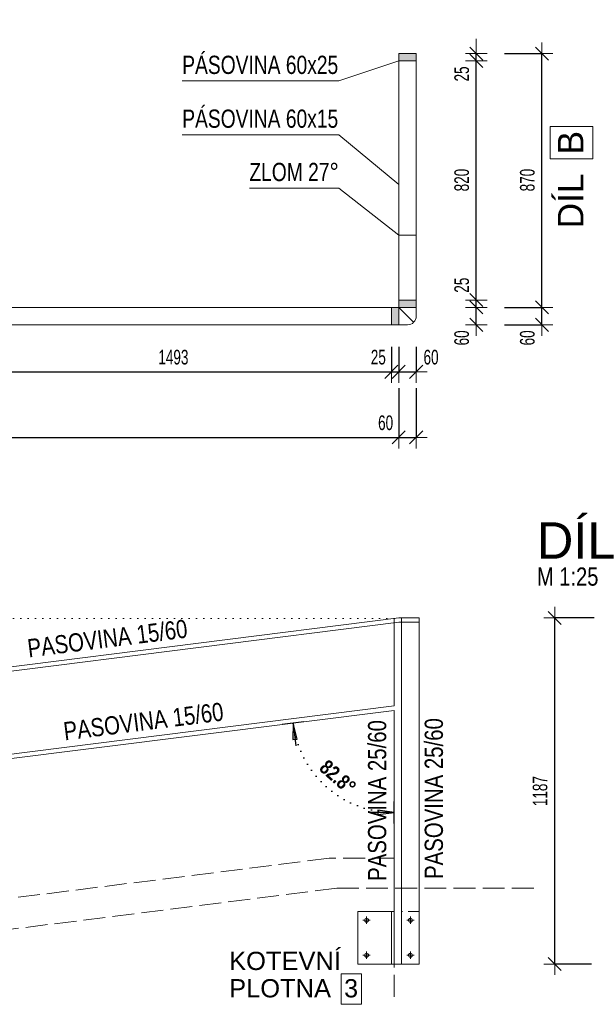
# Model space of a CAD drawing. Header units: millimetres. Extents: x -27650 to 29268, y -105989 to -79612.
# Tile 5 of 9: x 22226 to 24199, y -82988 to -79612. Entities that reach past the tile are written whole.
import ezdxf

# ---------------------------------------------------------------- set-up
doc = ezdxf.new("R2010")
doc.units = ezdxf.units.MM
doc.header["$PDMODE"] = 65
for name, pattern in [('Carkovana 2x_1', [100, 75, -25]), ('JIS_02_1.2', [57.5, 37.5, -20]), ('JIS_08_37', [25, 0, -25]), ('Teckovana 0.5x_2', [20, 0, -20])]:
    doc.linetypes.add(name, pattern=pattern)
doc.layers.add('XR$1$(Z3) - ZÁBRADLÍ VSTUPNÍ SCHODY_1', color=7, linetype='Continuous', lineweight=25)
doc.styles.add('ARIAL', font='ARIAL.TTF')
doc.styles.add('ARIALNARROW', font='ARIALN.TTF')
doc.dimstyles.new('DIMSTYLE_2', dxfattribs={"dimtxt": 50, "dimasz": 75, "dimexe": 0, "dimexo": 0, "dimgap": 25, "dimtad": 2, "dimdec": 0, "dimrnd": 1, "dimzin": 12, "dimdsep": 46, "dimtxsty": 'ARIALNARROW', "dimblk1": 'ALL_ML_STRICH', "dimblk2": 'ALL_ML_STRICH', "dimsah": 1, "dimcen": 0, "dimclrd": 6, "dimclre": 6, "dimclrt": 6, "dimadec": 0, "dimazin": 0, "dimtfac": 1, "dimtdec": 0, "dimtix": 1, "dimtmove": 2, "dimatfit": 3, "dimfxl": 0, "dimtzin": 0, "dimlwd": 0, "dimlwe": 13, "dimarcsym": 0})
doc.dimstyles.new('DIMSTYLE_3', dxfattribs={"dimtxt": 50, "dimasz": 75, "dimexe": 0, "dimexo": 0, "dimgap": 25, "dimtad": 2, "dimdec": 0, "dimrnd": 1, "dimzin": 12, "dimdsep": 46, "dimtxsty": 'ARIALNARROW', "dimblk1": 'ALL_ML_STRICH', "dimblk2": 'ALL_ML_STRICH', "dimsah": 1, "dimcen": 0, "dimclrd": 6, "dimclre": 6, "dimclrt": 6, "dimadec": 0, "dimazin": 0, "dimtfac": 1, "dimtdec": 0, "dimtix": 1, "dimtmove": 2, "dimatfit": 3, "dimfxl": 0, "dimtzin": 0, "dimlwd": 0, "dimlwe": 13, "dimarcsym": 0})
doc.dimstyles.new('DIMSTYLE_5', dxfattribs={"dimtxt": 50, "dimasz": 75, "dimexe": 0, "dimexo": 0, "dimgap": 25, "dimtad": 2, "dimdec": 0, "dimrnd": 1, "dimzin": 12, "dimdsep": 46, "dimtxsty": 'ARIALNARROW', "dimblk1": 'ALL_ML_STRICH', "dimblk2": 'ALL_ML_STRICH', "dimsah": 1, "dimcen": 0, "dimclrd": 6, "dimclre": 6, "dimclrt": 6, "dimadec": 0, "dimazin": 0, "dimtfac": 1, "dimtdec": 0, "dimtix": 1, "dimtmove": 2, "dimatfit": 3, "dimfxl": 0, "dimtvp": 1.2, "dimtzin": 0, "dimlwd": 0, "dimlwe": 13, "dimarcsym": 0})

# ---------------------------------------------------------------- blocks, each defined once
blk = doc.blocks.new('ALL_ML_STRICH')
at = {"color": 0, "linetype": 'ByBlock', "lineweight": -2}
for p, q in [((0, -0.5), (0, 0.5)), ((-1, 0), (0.5, 0)), ((-0.3, -0.3), (0.3, 0.3))]:
    blk.add_line(p, q, dxfattribs=at)
blk = doc.blocks.new('*D4')
at = {"layer": 'DEFPOINTS', "color": 6, "linetype": 'Continuous', "lineweight": 13}
for p in [(24641.4, -81662.9), (24059.6, -82849.6), (24606.4, -82849.6)]:
    blk.add_point(p, dxfattribs=at)
at = {"layer": 'XR$1$(Z3) - ZÁBRADLÍ VSTUPNÍ SCHODY_1', "color": 6, "linetype": 'Continuous', "lineweight": -2}
for p, q in [((24195.3, -81662.9), (24059.6, -81662.9)), ((24059.6, -82849.6), (24059.6, -81662.9)), ((24185.5, -82849.6), (24059.6, -82849.6))]:
    blk.add_line(p, q, dxfattribs=at)
at = {"layer": 'XR$1$(Z3) - ZÁBRADLÍ VSTUPNÍ SCHODY_1', "color": 6, "linetype": 'Continuous', "lineweight": 13, "xscale": 75, "yscale": 75, "zscale": 75}
for p, rotation in [((24059.6, -81662.9), 90), ((24059.6, -82849.6), 270)]:
    blk.add_blockref('ALL_ML_STRICH', p, dxfattribs=dict(at, rotation=rotation))
at = {"layer": 'XR$1$(Z3) - ZÁBRADLÍ VSTUPNÍ SCHODY_1', "color": 6, "linetype": 'Continuous', "lineweight": 13, "insert": (24009.6, -82256.8), "char_height": 50, "width": 162.286, "attachment_point": 5, "rotation": 90, "style": 'ARIALNARROW'}
blk.add_mtext('\\W0.81;\\A1;{1187}', dxfattribs=at)
blk = doc.blocks.new('KOMPLEXNÍ OBJEKT_2')
at = {"layer": 'XR$1$(Z3) - ZÁBRADLÍ VSTUPNÍ SCHODY_1', "linetype": 'Teckovana 0.5x_2', "lineweight": 13}
blk.add_hatch(color=171, dxfattribs=at).paths.add_polyline_path([(23524.9, -80598.2), (23499.9, -80598.2), (23499.9, -80658.2), (23524.9, -80658.2)])
at = {"layer": 'XR$1$(Z3) - ZÁBRADLÍ VSTUPNÍ SCHODY_1', "color": 5, "linetype": 'Continuous', "lineweight": 13}
for p, q in [((23499.9, -80598.2), (23499.9, -80658.2)), ((23524.9, -80598.2), (23499.9, -80598.2)), ((23524.9, -80658.2), (23524.9, -80598.2)), ((23499.9, -80658.2), (23524.9, -80658.2))]:
    blk.add_line(p, q, dxfattribs=at)
blk = doc.blocks.new('*D39')
at = {"layer": 'DEFPOINTS', "color": 6, "linetype": 'Continuous', "lineweight": 13}
for p in [(22006.5, -80658.2), (23499.9, -80658.2), (22006.5, -80819.2)]:
    blk.add_point(p, dxfattribs=at)
at = {"layer": 'XR$1$(Z3) - ZÁBRADLÍ VSTUPNÍ SCHODY_1', "color": 6, "linetype": 'Continuous', "lineweight": -2}
for p, q in [((22006.5, -80733.1), (22006.5, -80819.2)), ((23499.9, -80733.1), (23499.9, -80819.2)), ((22006.5, -80819.2), (23499.9, -80819.2))]:
    blk.add_line(p, q, dxfattribs=at)
at = {"layer": 'XR$1$(Z3) - ZÁBRADLÍ VSTUPNÍ SCHODY_1', "color": 6, "linetype": 'Continuous', "lineweight": 13, "xscale": 75, "yscale": 75, "zscale": 75, "rotation": 180}
blk.add_blockref('ALL_ML_STRICH', (22006.5, -80819.2), dxfattribs=at)
at = {"layer": 'XR$1$(Z3) - ZÁBRADLÍ VSTUPNÍ SCHODY_1', "color": 6, "linetype": 'Continuous', "lineweight": 13, "xscale": 75, "yscale": 75, "zscale": 75}
blk.add_blockref('ALL_ML_STRICH', (23499.9, -80819.2), dxfattribs=at)
at = {"layer": 'XR$1$(Z3) - ZÁBRADLÍ VSTUPNÍ SCHODY_1', "color": 6, "linetype": 'Continuous', "lineweight": 13, "insert": (22752.7, -80769.2), "char_height": 50, "width": 162.286, "attachment_point": 5, "style": 'ARIALNARROW'}
blk.add_mtext('\\W0.81;\\A1;{1493}', dxfattribs=at)
blk = doc.blocks.new('*D40')
at = {"layer": 'DEFPOINTS', "color": 6, "linetype": 'Continuous', "lineweight": 13}
for p in [(23499.9, -80658.2), (23524.9, -80658.2), (23499.9, -80819.2)]:
    blk.add_point(p, dxfattribs=at)
at = {"layer": 'XR$1$(Z3) - ZÁBRADLÍ VSTUPNÍ SCHODY_1', "color": 6, "linetype": 'Continuous', "lineweight": -2}
for p, q in [((23499.9, -80733.1), (23499.9, -80819.2)), ((23524.9, -80733.1), (23524.9, -80819.2)), ((23499.9, -80819.2), (23524.9, -80819.2))]:
    blk.add_line(p, q, dxfattribs=at)
at = {"layer": 'XR$1$(Z3) - ZÁBRADLÍ VSTUPNÍ SCHODY_1', "color": 6, "linetype": 'Continuous', "lineweight": 13, "xscale": 75, "yscale": 75, "zscale": 75}
blk.add_blockref('ALL_ML_STRICH', (23524.9, -80819.2), dxfattribs=at)
at = {"layer": 'XR$1$(Z3) - ZÁBRADLÍ VSTUPNÍ SCHODY_1', "color": 6, "linetype": 'Continuous', "lineweight": 13, "xscale": 75, "yscale": 75, "zscale": 75, "rotation": 180}
blk.add_blockref('ALL_ML_STRICH', (23499.9, -80819.2), dxfattribs=at)
at = {"layer": 'XR$1$(Z3) - ZÁBRADLÍ VSTUPNÍ SCHODY_1', "color": 6, "linetype": 'Continuous', "lineweight": 13, "insert": (23455.1, -80769.2), "char_height": 50, "width": 81.143, "attachment_point": 5, "style": 'ARIALNARROW'}
blk.add_mtext('\\W0.81;\\A1;{25}', dxfattribs=at)
blk = doc.blocks.new('*D41')
at = {"layer": 'DEFPOINTS', "color": 6, "linetype": 'Continuous', "lineweight": 13}
for p in [(23524.9, -80658.2), (23584.9, -80658.2), (23524.9, -80819.2)]:
    blk.add_point(p, dxfattribs=at)
at = {"layer": 'XR$1$(Z3) - ZÁBRADLÍ VSTUPNÍ SCHODY_1', "color": 6, "linetype": 'Continuous', "lineweight": -2}
for p, q in [((23524.9, -80733.1), (23524.9, -80819.2)), ((23584.9, -80733.1), (23584.9, -80819.2)), ((23524.9, -80819.2), (23584.9, -80819.2))]:
    blk.add_line(p, q, dxfattribs=at)
at = {"layer": 'XR$1$(Z3) - ZÁBRADLÍ VSTUPNÍ SCHODY_1', "color": 6, "linetype": 'Continuous', "lineweight": 13, "xscale": 75, "yscale": 75, "zscale": 75, "rotation": 180}
blk.add_blockref('ALL_ML_STRICH', (23524.9, -80819.2), dxfattribs=at)
at = {"layer": 'XR$1$(Z3) - ZÁBRADLÍ VSTUPNÍ SCHODY_1', "color": 6, "linetype": 'Continuous', "lineweight": 13, "xscale": 75, "yscale": 75, "zscale": 75}
blk.add_blockref('ALL_ML_STRICH', (23584.9, -80819.2), dxfattribs=at)
at = {"layer": 'XR$1$(Z3) - ZÁBRADLÍ VSTUPNÍ SCHODY_1', "color": 6, "linetype": 'Continuous', "lineweight": 13, "insert": (23635.8, -80769.2), "char_height": 50, "width": 81.143, "attachment_point": 5, "style": 'ARIALNARROW'}
blk.add_mtext('\\W0.81;\\A1;{60}', dxfattribs=at)
blk = doc.blocks.new('KOMPLEXNÍ OBJEKT_3')
at = {"layer": 'XR$1$(Z3) - ZÁBRADLÍ VSTUPNÍ SCHODY_1', "linetype": 'Teckovana 0.5x_2', "lineweight": 13}
blk.add_hatch(color=171, dxfattribs=at).paths.add_polyline_path([(23584.9, -80573.2), (23584.9, -80598.2), (23524.9, -80598.2), (23524.9, -80573.2)], flags=16)
at = {"layer": 'XR$1$(Z3) - ZÁBRADLÍ VSTUPNÍ SCHODY_1', "color": 5, "linetype": 'Continuous', "lineweight": 13}
for p, q in [((23524.9, -80598.2), (23524.9, -80573.2)), ((23524.9, -80573.2), (23584.9, -80573.2)), ((23584.9, -80573.2), (23584.9, -80598.2)), ((23584.9, -80598.2), (23524.9, -80598.2))]:
    blk.add_line(p, q, dxfattribs=at)
blk = doc.blocks.new('KOMPLEXNÍ OBJEKT_4')
at = {"layer": 'XR$1$(Z3) - ZÁBRADLÍ VSTUPNÍ SCHODY_1', "linetype": 'Teckovana 0.5x_2', "lineweight": 13}
blk.add_hatch(color=171, dxfattribs=at).paths.add_polyline_path([(23584.9, -79728.2), (23584.9, -79753.2), (23524.9, -79753.2), (23524.9, -79728.2)], flags=16)
at = {"layer": 'XR$1$(Z3) - ZÁBRADLÍ VSTUPNÍ SCHODY_1', "color": 5, "linetype": 'Continuous', "lineweight": 13}
for p, q in [((23524.9, -79753.2), (23524.9, -79728.2)), ((23524.9, -79728.2), (23584.9, -79728.2)), ((23584.9, -79728.2), (23584.9, -79753.2)), ((23584.9, -79753.2), (23524.9, -79753.2))]:
    blk.add_line(p, q, dxfattribs=at)
blk = doc.blocks.new('*D44')
at = {"layer": 'DEFPOINTS', "color": 6, "linetype": 'Continuous', "lineweight": 13}
for p in [(23584.9, -80598.2), (23584.9, -80658.2), (23791, -80658.2)]:
    blk.add_point(p, dxfattribs=at)
at = {"layer": 'XR$1$(Z3) - ZÁBRADLÍ VSTUPNÍ SCHODY_1', "color": 6, "linetype": 'Continuous', "lineweight": -2}
for p, q in [((23791, -80598.2), (23791, -80598.2)), ((23791, -80658.2), (23791, -80598.2)), ((23791, -80658.2), (23791, -80658.2))]:
    blk.add_line(p, q, dxfattribs=at)
at = {"layer": 'XR$1$(Z3) - ZÁBRADLÍ VSTUPNÍ SCHODY_1', "color": 6, "linetype": 'Continuous', "lineweight": 13, "xscale": 75, "yscale": 75, "zscale": 75}
for p, rotation in [((23791, -80598.2), 90), ((23791, -80658.2), 270)]:
    blk.add_blockref('ALL_ML_STRICH', p, dxfattribs=dict(at, rotation=rotation))
at = {"layer": 'XR$1$(Z3) - ZÁBRADLÍ VSTUPNÍ SCHODY_1', "color": 6, "linetype": 'Continuous', "lineweight": 13, "insert": (23741, -80703), "char_height": 50, "width": 81.143, "attachment_point": 5, "rotation": 90, "style": 'ARIALNARROW'}
blk.add_mtext('\\W0.81;\\A1;{60}', dxfattribs=at)
blk = doc.blocks.new('*D45')
at = {"layer": 'DEFPOINTS', "color": 6, "linetype": 'Continuous', "lineweight": 13}
for p in [(23584.9, -80573.2), (23584.9, -80598.2), (23791, -80598.2)]:
    blk.add_point(p, dxfattribs=at)
at = {"layer": 'XR$1$(Z3) - ZÁBRADLÍ VSTUPNÍ SCHODY_1', "color": 6, "linetype": 'Continuous', "lineweight": -2}
for p, q in [((23791, -80573.2), (23791, -80573.2)), ((23791, -80598.2), (23791, -80573.2)), ((23791, -80598.2), (23791, -80598.2))]:
    blk.add_line(p, q, dxfattribs=at)
at = {"layer": 'XR$1$(Z3) - ZÁBRADLÍ VSTUPNÍ SCHODY_1', "color": 6, "linetype": 'Continuous', "lineweight": 13, "xscale": 75, "yscale": 75, "zscale": 75}
for p, rotation in [((23791, -80598.2), 270), ((23791, -80573.2), 90)]:
    blk.add_blockref('ALL_ML_STRICH', p, dxfattribs=dict(at, rotation=rotation))
at = {"layer": 'XR$1$(Z3) - ZÁBRADLÍ VSTUPNÍ SCHODY_1', "color": 6, "linetype": 'Continuous', "lineweight": 13, "insert": (23741, -80522.3), "char_height": 50, "width": 81.143, "attachment_point": 5, "rotation": 90, "style": 'ARIALNARROW'}
blk.add_mtext('\\W0.81;\\A1;{25}', dxfattribs=at)
blk = doc.blocks.new('*D46')
at = {"layer": 'DEFPOINTS', "color": 6, "linetype": 'Continuous', "lineweight": 13}
for p in [(23584.9, -79753.2), (23584.9, -80573.2), (23791, -80573.2)]:
    blk.add_point(p, dxfattribs=at)
at = {"layer": 'XR$1$(Z3) - ZÁBRADLÍ VSTUPNÍ SCHODY_1', "color": 6, "linetype": 'Continuous', "lineweight": -2}
for p, q in [((23791, -79753.2), (23791, -79753.2)), ((23791, -80573.2), (23791, -79753.2)), ((23791, -80573.2), (23791, -80573.2))]:
    blk.add_line(p, q, dxfattribs=at)
at = {"layer": 'XR$1$(Z3) - ZÁBRADLÍ VSTUPNÍ SCHODY_1', "color": 6, "linetype": 'Continuous', "lineweight": 13, "xscale": 75, "yscale": 75, "zscale": 75}
for p, rotation in [((23791, -79753.2), 90), ((23791, -80573.2), 270)]:
    blk.add_blockref('ALL_ML_STRICH', p, dxfattribs=dict(at, rotation=rotation))
at = {"layer": 'XR$1$(Z3) - ZÁBRADLÍ VSTUPNÍ SCHODY_1', "color": 6, "linetype": 'Continuous', "lineweight": 13, "insert": (23741, -80161.9), "char_height": 50, "width": 121.714, "attachment_point": 5, "rotation": 90, "style": 'ARIALNARROW'}
blk.add_mtext('\\W0.81;\\A1;{820}', dxfattribs=at)
blk = doc.blocks.new('*D47')
at = {"layer": 'DEFPOINTS', "color": 6, "linetype": 'Continuous', "lineweight": 13}
for p in [(23584.9, -79728.2), (23584.9, -79753.2), (23791, -79753.2)]:
    blk.add_point(p, dxfattribs=at)
at = {"layer": 'XR$1$(Z3) - ZÁBRADLÍ VSTUPNÍ SCHODY_1', "color": 6, "linetype": 'Continuous', "lineweight": -2}
for p, q in [((23791, -79728.2), (23791, -79728.2)), ((23791, -79753.2), (23791, -79728.2)), ((23791, -79753.2), (23791, -79753.2))]:
    blk.add_line(p, q, dxfattribs=at)
at = {"layer": 'XR$1$(Z3) - ZÁBRADLÍ VSTUPNÍ SCHODY_1', "color": 6, "linetype": 'Continuous', "lineweight": 13, "xscale": 75, "yscale": 75, "zscale": 75}
for p, rotation in [((23791, -79753.2), 270), ((23791, -79728.2), 90)]:
    blk.add_blockref('ALL_ML_STRICH', p, dxfattribs=dict(at, rotation=rotation))
at = {"layer": 'XR$1$(Z3) - ZÁBRADLÍ VSTUPNÍ SCHODY_1', "color": 6, "linetype": 'Continuous', "lineweight": 13, "insert": (23741, -79798), "char_height": 50, "width": 81.143, "attachment_point": 5, "rotation": 90, "style": 'ARIALNARROW'}
blk.add_mtext('\\W0.81;\\A1;{25}', dxfattribs=at)
blk = doc.blocks.new('*D48')
at = {"layer": 'DEFPOINTS', "color": 6, "linetype": 'Continuous', "lineweight": 13}
for p in [(23584.9, -80598.2), (23524.9, -80658.2), (24016, -80658.2)]:
    blk.add_point(p, dxfattribs=at)
at = {"layer": 'XR$1$(Z3) - ZÁBRADLÍ VSTUPNÍ SCHODY_1', "color": 6, "linetype": 'Continuous', "lineweight": -2}
for p, q in [((23888, -80598.2), (24016, -80598.2)), ((24016, -80658.2), (24016, -80598.2)), ((23888, -80658.2), (24016, -80658.2))]:
    blk.add_line(p, q, dxfattribs=at)
at = {"layer": 'XR$1$(Z3) - ZÁBRADLÍ VSTUPNÍ SCHODY_1', "color": 6, "linetype": 'Continuous', "lineweight": 13, "xscale": 75, "yscale": 75, "zscale": 75}
for p, rotation in [((24016, -80598.2), 90), ((24016, -80658.2), 270)]:
    blk.add_blockref('ALL_ML_STRICH', p, dxfattribs=dict(at, rotation=rotation))
at = {"layer": 'XR$1$(Z3) - ZÁBRADLÍ VSTUPNÍ SCHODY_1', "color": 6, "linetype": 'Continuous', "lineweight": 13, "insert": (23966, -80703), "char_height": 50, "width": 81.143, "attachment_point": 5, "rotation": 90, "style": 'ARIALNARROW'}
blk.add_mtext('\\W0.81;\\A1;{60}', dxfattribs=at)
blk = doc.blocks.new('*D49')
at = {"layer": 'DEFPOINTS', "color": 6, "linetype": 'Continuous', "lineweight": 13}
for p in [(23584.9, -79728.2), (23584.9, -80598.2), (24016, -80598.2)]:
    blk.add_point(p, dxfattribs=at)
at = {"layer": 'XR$1$(Z3) - ZÁBRADLÍ VSTUPNÍ SCHODY_1', "color": 6, "linetype": 'Continuous', "lineweight": -2}
for p, q in [((23888, -79728.2), (24016, -79728.2)), ((24016, -80598.2), (24016, -79728.2)), ((23888, -80598.2), (24016, -80598.2))]:
    blk.add_line(p, q, dxfattribs=at)
at = {"layer": 'XR$1$(Z3) - ZÁBRADLÍ VSTUPNÍ SCHODY_1', "color": 6, "linetype": 'Continuous', "lineweight": 13, "xscale": 75, "yscale": 75, "zscale": 75}
for p, rotation in [((24016, -79728.2), 90), ((24016, -80598.2), 270)]:
    blk.add_blockref('ALL_ML_STRICH', p, dxfattribs=dict(at, rotation=rotation))
at = {"layer": 'XR$1$(Z3) - ZÁBRADLÍ VSTUPNÍ SCHODY_1', "color": 6, "linetype": 'Continuous', "lineweight": 13, "insert": (23966, -80161.9), "char_height": 50, "width": 121.714, "attachment_point": 5, "rotation": 90, "style": 'ARIALNARROW'}
blk.add_mtext('\\W0.81;\\A1;{870}', dxfattribs=at)
blk = doc.blocks.new('*D50')
at = {"layer": 'DEFPOINTS', "color": 6, "linetype": 'Continuous', "lineweight": 13}
for p in [(20463.1, -80658.2), (23524.9, -80658.2), (20463.1, -81044.2)]:
    blk.add_point(p, dxfattribs=at)
at = {"layer": 'XR$1$(Z3) - ZÁBRADLÍ VSTUPNÍ SCHODY_1', "color": 6, "linetype": 'Continuous', "lineweight": -2}
for p, q in [((20463.1, -80875.7), (20463.1, -81044.2)), ((23524.9, -80875.7), (23524.9, -81044.2)), ((20463.1, -81044.2), (23524.9, -81044.2))]:
    blk.add_line(p, q, dxfattribs=at)
at = {"layer": 'XR$1$(Z3) - ZÁBRADLÍ VSTUPNÍ SCHODY_1', "color": 6, "linetype": 'Continuous', "lineweight": 13, "xscale": 75, "yscale": 75, "zscale": 75, "rotation": 180}
blk.add_blockref('ALL_ML_STRICH', (20463.1, -81044.2), dxfattribs=at)
at = {"layer": 'XR$1$(Z3) - ZÁBRADLÍ VSTUPNÍ SCHODY_1', "color": 6, "linetype": 'Continuous', "lineweight": 13, "xscale": 75, "yscale": 75, "zscale": 75}
blk.add_blockref('ALL_ML_STRICH', (23524.9, -81044.2), dxfattribs=at)
at = {"layer": 'XR$1$(Z3) - ZÁBRADLÍ VSTUPNÍ SCHODY_1', "color": 6, "linetype": 'Continuous', "lineweight": 13, "insert": (21993.4, -80994.2), "char_height": 50, "width": 162.286, "attachment_point": 5, "style": 'ARIALNARROW'}
blk.add_mtext('\\W0.81;\\A1;{3062}', dxfattribs=at)
blk = doc.blocks.new('*D51')
at = {"layer": 'DEFPOINTS', "color": 6, "linetype": 'Continuous', "lineweight": 13}
for p in [(23584.9, -80598.2), (23524.9, -80658.2), (23524.9, -81044.2)]:
    blk.add_point(p, dxfattribs=at)
at = {"layer": 'XR$1$(Z3) - ZÁBRADLÍ VSTUPNÍ SCHODY_1', "color": 6, "linetype": 'Continuous', "lineweight": -2}
for p, q in [((23524.9, -80875.7), (23524.9, -81044.2)), ((23584.9, -80875.7), (23584.9, -81044.2)), ((23524.9, -81044.2), (23584.9, -81044.2))]:
    blk.add_line(p, q, dxfattribs=at)
at = {"layer": 'XR$1$(Z3) - ZÁBRADLÍ VSTUPNÍ SCHODY_1', "color": 6, "linetype": 'Continuous', "lineweight": 13, "xscale": 75, "yscale": 75, "zscale": 75, "rotation": 180}
blk.add_blockref('ALL_ML_STRICH', (23524.9, -81044.2), dxfattribs=at)
at = {"layer": 'XR$1$(Z3) - ZÁBRADLÍ VSTUPNÍ SCHODY_1', "color": 6, "linetype": 'Continuous', "lineweight": 13, "xscale": 75, "yscale": 75, "zscale": 75}
blk.add_blockref('ALL_ML_STRICH', (23584.9, -81044.2), dxfattribs=at)
at = {"layer": 'XR$1$(Z3) - ZÁBRADLÍ VSTUPNÍ SCHODY_1', "color": 6, "linetype": 'Continuous', "lineweight": 13, "insert": (23480.1, -80994.2), "char_height": 50, "width": 81.143, "attachment_point": 5, "style": 'ARIALNARROW'}
blk.add_mtext('\\W0.81;\\A1;{60}', dxfattribs=at)

msp = doc.modelspace()

# ---------------------------------------------------------------- linework, layer by layer
at = {"layer": 'XR$1$(Z3) - ZÁBRADLÍ VSTUPNÍ SCHODY_1', "color": 5, "linetype": 'Continuous', "lineweight": 13}
for p, q in [((23524.9, -80598.2), (23524.9, -79728.2)), ((23584.9, -80628.2), (23584.9, -79728.2)), ((23584.9, -80350.2), (23524.9, -80350.2)), ((23499.9, -80598.2), (20463.1, -80598.2)), ((23544.9, -80598.2), (23499.9, -80598.2)), ((23524.9, -80598.2), (23576.1, -80649.4)), ((20463.1, -80658.2), (23554.9, -80658.2)), ((23524.9, -81662.9), (20453.1, -82049.8)), ((23525.8, -81677.9), (22006.5, -81869.3)), ((23509.9, -81664.8), (23509.9, -81964.8)), ((23524.9, -81662.9), (23594.9, -81662.9)), ((23594.9, -81677.9), (23525.8, -81677.9)), ((23534.9, -81662.9), (23534.9, -82849.6)), ((23594.9, -81662.9), (23594.9, -82569.6)), ((23509.9, -81964.8), (22006.5, -82154.2)), ((23509.9, -81980), (22006.5, -82169.3)), ((23509.9, -81980), (23509.9, -82849.6)), ((23594.9, -82569.6), (23594.9, -82849.6)), ((23384.9, -82849.6), (23384.9, -82669.6)), ((23384.9, -82669.6), (23509.9, -82669.6)), ((23427.5, -82699.6), (23402.3, -82699.6)), ((23414.9, -82687.1), (23414.9, -82712.2)), ((23499.9, -82669.6), (23499.9, -82849.6)), ((23534.9, -82669.6), (23534.9, -82849.6)), ((23552.3, -82699.6), (23577.5, -82699.6)), ((23564.9, -82687.1), (23564.9, -82712.2)), ((23427.5, -82819.6), (23402.3, -82819.6)), ((23414.9, -82832.2), (23414.9, -82807.1)), ((23552.3, -82819.6), (23577.5, -82819.6)), ((23564.9, -82807.1), (23564.9, -82832.2)), ((23534.9, -82849.6), (23384.9, -82849.6)), ((23594.9, -82849.6), (23534.9, -82849.6)), ((23594.9, -82849.6), (23534.9, -82849.6))]:
    msp.add_line(p, q, dxfattribs=at)
at = {"layer": 'XR$1$(Z3) - ZÁBRADLÍ VSTUPNÍ SCHODY_1', "color": 7, "linetype": 'Continuous', "lineweight": 13}
for p, q in [((23319.8, -79821.9), (23524.9, -79753.2)), ((22783.1, -79821.9), (23319.8, -79821.9)), ((22783.1, -80006.4), (23319.8, -80006.4)), ((23319.8, -80006.4), (23524.9, -80176.6)), ((23013.1, -80189.1), (23319.8, -80189.1)), ((23319.8, -80189.1), (23524.9, -80350.2))]:
    msp.add_line(p, q, dxfattribs=at)
at = {"layer": 'XR$1$(Z3) - ZÁBRADLÍ VSTUPNÍ SCHODY_1', "color": 6, "linetype": 'JIS_08_37', "lineweight": 13}
msp.add_line((23509.9, -81664.8), (21039.9, -81664.8), dxfattribs=at)
at = {"layer": 'XR$1$(Z3) - ZÁBRADLÍ VSTUPNÍ SCHODY_1', "color": 6, "linetype": 'Continuous', "lineweight": 25}
for p, q in [((23199.8, -82019), (23125.5, -82028.4)), ((23162.7, -82023.7), (23162.2, -82080.3)), ((23177.1, -82078.5), (23162.7, -82023.7)), ((23162.7, -82023.7), (23172.5, -82101.7)), ((23162.2, -82080.3), (23177.1, -82078.5)), ((23509.9, -82367.3), (23509.9, -82292.4)), ((23509.9, -82329.9), (23453.7, -82322.4)), ((23453.7, -82322.4), (23453.7, -82337.3)), ((23509.9, -82329.9), (23431.2, -82329.9)), ((23453.7, -82337.3), (23509.9, -82329.9))]:
    msp.add_line(p, q, dxfattribs=at)
at = {"layer": 'XR$1$(Z3) - ZÁBRADLÍ VSTUPNÍ SCHODY_1', "color": 8, "linetype": 'Carkovana 2x_1', "lineweight": 13}
for p, q in [((23286.9, -82486.5), (20613.1, -82823.2)), ((23509.9, -82486.5), (23286.9, -82486.5)), ((23509.9, -82486.5), (23509.9, -82971.7)), ((23313.1, -82589.6), (20613.1, -82929.6)), ((23313.1, -82589.6), (24009.5, -82589.6))]:
    msp.add_line(p, q, dxfattribs=at)
at = {"layer": 'XR$1$(Z3) - ZÁBRADLÍ VSTUPNÍ SCHODY_1', "color": 5, "linetype": 'JIS_02_1.2', "lineweight": 13}
msp.add_line((23594.9, -82669.6), (23534.9, -82669.6), dxfattribs=at)
at = {"layer": 'XR$1$(Z3) - ZÁBRADLÍ VSTUPNÍ SCHODY_1', "color": 7, "linetype": 'Continuous', "lineweight": 13}
for points in [[(24190, -80088.7), (24190, -79978), (24044.1, -79978), (24044.1, -80088.7), (24190, -80088.7)], [(23327.7, -82987.6), (23397.1, -82987.6), (23397.1, -82883.4), (23327.7, -82883.4), (23327.7, -82987.6)]]:
    msp.add_lwpolyline(points, dxfattribs=at)
at = {"layer": 'XR$1$(Z3) - ZÁBRADLÍ VSTUPNÍ SCHODY_1', "color": 5, "linetype": 'Continuous', "lineweight": 13}
msp.add_lwpolyline([(23594.9, -82849.6), (23594.9, -82849.6)], close=True, dxfattribs=at)
for centre in [(23414.9, -82699.6), (23564.9, -82699.6), (23414.9, -82819.6), (23564.9, -82819.6)]:
    msp.add_circle(centre, 6.5, dxfattribs=at)
msp.add_arc((23554.9, -80628.2), 30, 270, 0, dxfattribs=at)
at = {"layer": 'XR$1$(Z3) - ZÁBRADLÍ VSTUPNÍ SCHODY_1', "color": 6, "linetype": 'JIS_08_37', "lineweight": 25}
msp.add_arc((23509.9, -81980), 350, 187.1772, 270, dxfattribs=at)

# ---------------------------------------------------------------- block references
at = {"layer": 'XR$1$(Z3) - ZÁBRADLÍ VSTUPNÍ SCHODY_1', "color": 171, "linetype": 'Teckovana 0.5x_2', "lineweight": 13}
for name in ['KOMPLEXNÍ OBJEKT_4', 'KOMPLEXNÍ OBJEKT_3', 'KOMPLEXNÍ OBJEKT_2']:
    msp.add_blockref(name, (0, 0), dxfattribs=at)

# ---------------------------------------------------------------- texts
at = {"layer": 'XR$1$(Z3) - ZÁBRADLÍ VSTUPNÍ SCHODY_1', "color": 7, "linetype": 'Continuous', "lineweight": 25, "char_height": 62.5, "attachment_point": 7}
for s, insert, width, style in [('\\W0.92;PÁSOVINA 60x25', (22783.1, -79799), 565.488, 'ARIALNARROW'), ('\\W0.92;PÁSOVINA 60x15', (22783.1, -79983.5), 565.297, 'ARIALNARROW'), ('\\W0.92;ZLOM 27%%d', (23013.1, -80166.2), 335.336, 'ARIALNARROW'), ('\\W0.79;M 1:25', (23998.6, -81553.3), 238.733, 'ARIAL')]:
    msp.add_mtext(s, dxfattribs=dict(at, insert=insert, width=width, style=style))
at = {"layer": 'XR$1$(Z3) - ZÁBRADLÍ VSTUPNÍ SCHODY_1', "color": 7, "linetype": 'Continuous', "lineweight": 13, "char_height": 87.5, "attachment_point": 7, "rotation": 90, "style": 'ARIAL'}
for s, insert, width in [('\\W0.99;B', (24157.9, -80074.1), 124.675), ('\\W0.99;DÍL ', (24157.9, -80327.5), 267.677)]:
    msp.add_mtext(s, dxfattribs=dict(at, insert=insert, width=width))
at = {"layer": 'XR$1$(Z3) - ZÁBRADLÍ VSTUPNÍ SCHODY_1', "color": 7, "linetype": 'Continuous', "lineweight": 13, "attachment_point": 7, "style": 'ARIAL'}
for s, insert, char_height, width in [('\\W0.99;DÍL ', (23998.6, -81460.1), 125, 382.395), ('\\W1.00;KOTEVNÍ', (22943.7, -82870.9), 62.5, 414.589), ('\\W1.00;PLOTNA ', (22943.7, -82964.7), 62.5, 404.867), ('\\W0.98;3', (23338.1, -82964.7), 62.5, 79.227)]:
    msp.add_mtext(s, dxfattribs=dict(at, insert=insert, char_height=char_height, width=width))
at = {"layer": 'XR$1$(Z3) - ZÁBRADLÍ VSTUPNÍ SCHODY_1', "color": 7, "linetype": 'Continuous', "lineweight": 25, "char_height": 62.5, "attachment_point": 7, "style": 'ARIAL'}
for s, insert, width, rotation in [('\\W0.80;PASOVINA 15/60', (22257.2, -81799.5), 577.367, 7.1772), ('\\W0.80;PASOVINA 15/60', (22380.7, -82083.9), 577.367, 7.1772), ('\\W0.80;PASOVINA 25/60', (23483.1, -82564.5), 577.541, 90), ('\\W0.80;PASOVINA 25/60', (23677.4, -82557.8), 577.541, 90)]:
    msp.add_mtext(s, dxfattribs=dict(at, insert=insert, width=width, rotation=rotation))
at = {"layer": 'XR$1$(Z3) - ZÁBRADLÍ VSTUPNÍ SCHODY_1', "color": 6, "linetype": 'Continuous', "lineweight": 25, "insert": (23248.9, -82183.1), "char_height": 50, "width": 160.27, "attachment_point": 7, "rotation": 318.5886, "style": 'ARIALNARROW'}
msp.add_mtext('\\W0.97;\\fArial Narrow|i0|b1|c0|p0;82.8%%d', dxfattribs=at)

# ---------------------------------------------------------------- dimensions: what is measured, and where the dimension line sits
at = {"layer": 'XR$1$(Z3) - ZÁBRADLÍ VSTUPNÍ SCHODY_1', "color": 6, "linetype": 'Continuous', "lineweight": 13}
for base, p1, p2, dimstyle, picture, middle in [((23791, -79728.2), (23791, -79753.2), (23791, -79728.2), 'DIMSTYLE_5', '*D47', (23741, -79798)), ((24016, -79728.2), (23888, -80598.2), (23888, -79728.2), 'DIMSTYLE_3', '*D49', (23966, -80161.9)), ((23791, -79753.2), (23791, -80573.2), (23791, -79753.2), 'DIMSTYLE_3', '*D46', (23741, -80161.9)), ((23791, -80573.2), (23791, -80598.2), (23791, -80573.2), 'DIMSTYLE_5', '*D45', (23741, -80522.3)), ((24016, -80598.2), (23888, -80658.2), (23888, -80598.2), 'DIMSTYLE_5', '*D48', (23966, -80703)), ((23791, -80598.2), (23791, -80658.2), (23791, -80598.2), 'DIMSTYLE_5', '*D44', (23741, -80703)), ((24059.6, -81662.9), (24185.5, -82849.6), (24195.3, -81662.9), 'DIMSTYLE_2', '*D4', (24009.6, -82256.8))]:
    dim = msp.add_linear_dim(base=base, p1=p1, p2=p2, angle=90, dimstyle=dimstyle, override={"dimpost": '<>', "dimclrd": 6, "dimclre": 6, "dimclrt": 6, "dimlwd": 0, "dimlwe": 13}, dxfattribs=at)
    dim.commit()
    dim.dimension.update_dxf_attribs({"geometry": picture, "text_midpoint": middle, "dimtype": 160})
for base, p1, p2, dimstyle, picture, middle in [((23584.9, -81044.2), (23524.9, -80875.7), (23584.9, -80875.7), 'DIMSTYLE_5', '*D51', (23480.1, -80994.2)), ((23524.9, -81044.2), (20463.1, -80875.7), (23524.9, -80875.7), 'DIMSTYLE_3', '*D50', (21993.4, -80994.2)), ((23499.9, -80819.2), (22006.5, -80733.1), (23499.9, -80733.1), 'DIMSTYLE_3', '*D39', (22752.7, -80769.2)), ((23524.9, -80819.2), (23499.9, -80733.1), (23524.9, -80733.1), 'DIMSTYLE_5', '*D40', (23455.1, -80769.2)), ((23584.9, -80819.2), (23524.9, -80733.1), (23584.9, -80733.1), 'DIMSTYLE_5', '*D41', (23635.8, -80769.2))]:
    dim = msp.add_linear_dim(base=base, p1=p1, p2=p2, dimstyle=dimstyle, override={"dimpost": '<>', "dimclrd": 6, "dimclre": 6, "dimclrt": 6, "dimlwd": 0, "dimlwe": 13}, dxfattribs=at)
    dim.commit()
    dim.dimension.update_dxf_attribs({"geometry": picture, "text_midpoint": middle, "dimtype": 160})

doc.saveas('drawing.dxf')
